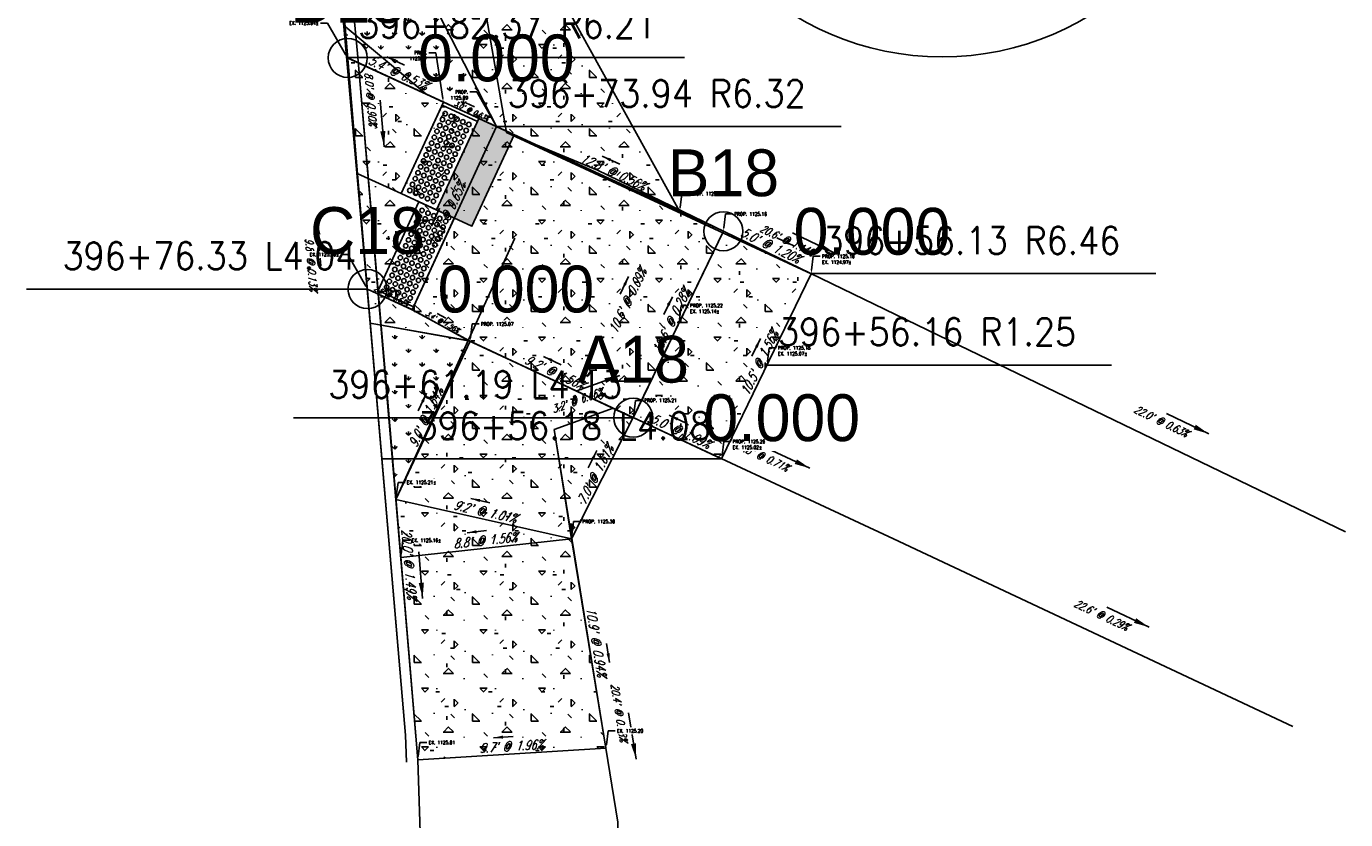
# Model space of a CAD drawing. Extents: x 167754 to 212748, y 396132 to 454338.
# Tile 44 of 150: x 188659 to 188727, y 409060 to 409101. Entities that reach past the tile are written whole.
import ezdxf
from ezdxf import colors
from ezdxf.entities.mleader import LeaderData, LeaderLine
from ezdxf.enums import TextEntityAlignment as Align
from ezdxf.math import Vec2, Vec3

# ---------------------------------------------------------------- set-up
doc = ezdxf.new("R2010")
doc.units = 0
doc.header["$MEASUREMENT"] = 0
doc.layers.get('0').update_dxf_attribs({"linetype": 'CONTINUOUS'})
for name, color, linetype, plot in [('0_3DP_MAT', 181, 'CONTINUOUS', False), ('0_EX. 3DP', 31, 'CONTINUOUS', False), ('0_QUANTITIES_CURB REMOVED', 91, 'CONTINUOUS', False), ('0_QUANTITIES_PAVEMENT REMOVED', 130, 'CONTINUOUS', False), ('SC_SCRATCH-1', 7, 'CONTINUOUS', False), ('SC_SCRATCH-5', 5, 'CONTINUOUS', False)]:
    doc.layers.add(name, color=color, linetype=linetype, plot=plot)
for name, color, linetype in [('0_JLD_PR_3DP', 40, 'CONTINUOUS'), ('PM_P_STOP_LINE', 7, 'CONTINUOUS'), ('PNTDESC', 3, 'CONTINUOUS'), ('PNTELEV', 5, 'CONTINUOUS'), ('PNTNO', 7, 'CONTINUOUS'), ('PNTS', 1, 'CONTINUOUS'), ('PV_P_CURB', 3, 'CONTINUOUS'), ('PV_P_CURB_RAMP', 3, 'CONTINUOUS'), ('PV_P_CURB_RAMP_DOMES', 7, 'CONTINUOUS'), ('PV_P_CURB_RAMP_HATCH', 3, 'CONTINUOUS'), ('PV_P_GRADE_BREAKS', 3, 'CONTINUOUS'), ('SC_SCRATCH-6', 6, 'CONTINUOUS'), ('VG_P_LANDSCAPE', 3, 'CONTINUOUS')]:
    doc.layers.add(name, color=color, linetype=linetype)
doc.styles.add('PTXT', font='TXT')
doc.styles.add('romans', font='romans.shx', dxfattribs={"width": 0.75, "oblique": 22.5})
doc.styles.get("Standard").update_dxf_attribs({"font": 'romans.shx', "width": 0.9})
doc.dimstyles.new('4P', dxfattribs={"dimscale": 4, "dimtxt": 0.14, "dimasz": 0.14, "dimexe": 0.05, "dimexo": 0.05, "dimgap": 0.05, "dimtad": 1, "dimzin": 0, "dimdsep": 46, "dimtxsty": 'romans', "dimcen": 0, "dimdle": 0.1, "dimclrd": 1, "dimclre": 1, "dimclrt": 7, "dimaunit": 1, "dimadec": 4, "dimazin": 0, "dimtfac": 1, "dimtmove": 0, "dimatfit": 2, "dimfxl": 1, "dimtvp": 1, "dimtolj": 1, "dimtzin": 0, "dimarcsym": 0})

# ---------------------------------------------------------------- blocks, each defined once
blk = doc.blocks.new('DOMES_5FT')
for p, q in [((-0.07, 2.499), (-2.069, 2.443)), ((-2.069, 2.443), (-1.929, -2.555)), ((0.07, -2.499), (-0.07, 2.499)), ((-1.929, -2.555), (0.07, -2.499))]:
    blk.add_line(p, q)
for centre in [(-1.725, 2.12), (-1.392, 2.13), (-1.059, 2.139), (-0.727, 2.148), (-0.394, 2.158), (-1.716, 1.788), (-1.706, 1.453), (-1.383, 1.797), (-1.374, 1.462), (-1.05, 1.806), (-1.041, 1.471), (-0.717, 1.816), (-0.708, 1.481), (-0.384, 1.825), (-0.375, 1.49), (-1.697, 1.12), (-1.688, 0.787), (-1.364, 1.129), (-1.355, 0.796), (-1.031, 1.138), (-1.022, 0.806), (-0.698, 1.148), (-0.689, 0.815), (-0.366, 1.157), (-0.356, 0.824), (-1.678, 0.454), (-1.669, 0.121), (-1.346, 0.463), (-1.336, 0.131), (-1.013, 0.473), (-1.003, 0.14), (-0.68, 0.482), (-0.67, 0.149), (-0.347, 0.491), (-0.338, 0.159), (-1.66, -0.212), (-1.65, -0.547), (-1.327, -0.202), (-1.317, -0.537), (-0.994, -0.193), (-0.985, -0.528), (-0.661, -0.184), (-0.652, -0.518), (-0.328, -0.174), (-0.319, -0.509), (-1.641, -0.881), (-1.632, -1.214), (-1.308, -0.872), (-1.299, -1.205), (-0.975, -0.863), (-0.966, -1.196), (-0.642, -0.853), (-0.633, -1.186), (-0.309, -0.844), (-0.3, -1.177), (-1.622, -1.547), (-1.613, -1.88), (-1.289, -1.538), (-1.28, -1.871), (-0.956, -1.528), (-0.947, -1.861), (-0.624, -1.519), (-0.614, -1.852), (-0.291, -1.51), (-0.281, -1.843), (-1.604, -2.213), (-1.271, -2.204), (-0.938, -2.194), (-0.605, -2.185), (-0.272, -2.175)]:
    blk.add_circle(centre, 0.115)
blk = doc.blocks.new('SPT4')
at = {"color": 0, "linetype": 'Continuous'}
blk.add_circle((0, 0), 0.5, dxfattribs=at)
blk = doc.blocks.new('SRVPNO1')
at = {"layer": 'PNTDESC', "style": 'PTXT'}
blk.add_attdef('DESC2', text='', height=1, dxfattribs=at).set_placement((0, -1.75), align=Align.CENTER)
at = {"layer": 'PNTELEV', "style": 'PTXT'}
blk.add_attdef('ELEV2', (1.5, -0.5), '', height=1, dxfattribs=at)
at = {"layer": 'PNTNO', "style": 'PTXT'}
blk.add_attdef('PT#', text='', height=1, dxfattribs=at).set_placement((0, 0.75), align=Align.CENTER)

msp = doc.modelspace()

# ---------------------------------------------------------------- hatches: boundary and pattern name
at = {"layer": 'PM_P_STOP_LINE', "transparency": 33554495}
h = msp.add_hatch(color=256, dxfattribs=at)
h.dxf.hatch_style = 1
h.paths.add_polyline_path([(188682.324, 409095.904), (188684.14, 409095.067), (188681.975, 409090.372), (188680.158, 409091.21)])
at = {"layer": 'PV_P_CURB_RAMP_HATCH', "transparency": 33554495}
h = msp.add_hatch(dxfattribs=at)
h.set_pattern_fill('CONCRE', color=256, scale=3, pattern_type=2)
h.set_pattern_definition([(0, (0, 0), (3, 3), [0.375, -2.625]), (90, (0, 0), (-3, 3), [0.375, -2.625]), (135, (0.375, 0), (-2.999999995, 2e-16), [0.5303301, -3.7123107]), (0, (0.375, 1.6875), (3, 3), [0.375, -2.625]), (45, (0.5625, 1.5), (0, 2.999999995), [0.2651649, -3.9774756]), (135, (0.5625, 1.5), (-2.999999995, 2e-16), [0.2651649, -3.9774756]), (0, (1.5, 2.4375), (3, 3), [0.5303301, -2.4696699]), (45, (1.5, 2.4375), (0, 2.999999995), [0.375, -3.8676408]), (135, (2.0303, 2.4375), (-2.999999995, 2e-16), [0.375, -3.8676408]), (90, (2.0625, 0.75), (-3, 3), [0.375, -2.625]), (45, (2.0625, 0.75), (0, 2.999999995), [0.2651649, -3.9774756]), (135, (2.25, 0.9375), (-2.999999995, 2e-16), [0.2651649, -3.9774756]), (0, (0.375, 0.75), (3, 3), [0.1875, -2.5125]), (0, (2.625, 1.5), (3, 3), [0.1875, -2.5125]), (90, (1.6875, 1.875), (-3, 3), [0.1875, -2.5125]), (135, (2.0625, 0.1875), (-2.999999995, 2e-16), [0.2651649, -3.9774756]), (135, (0.75, 2.25), (-2.999999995, 2e-16), [0.2651649, -3.9774756]), (45, (1.4062, 0.9844), (0, 2.999999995), [0.2651649, -3.9774756]), (90, (1.0312, 0.375), (-3, 3), [0.046875, -2.953125]), (90, (1.172, 1.6406), (-3, 3), [0.046875, -2.953125]), (90, (2.578, 2.1562), (-3, 3), [0.046875, -2.953125]), (90, (2.625, 0.5625), (-3, 3), [0.046875, -2.953125])])
h.paths.add_polyline_path([(188674.925, 409111.681), (188680.716, 409112.642), (188692.623, 409091.151), (188694.867, 409090.119), (188699.368, 409087.943), (188694.778, 409078.45), (188690.244, 409080.559), (188687.079, 409074.354), (188688.838, 409063.619), (188679.193, 409063.018), (188678.073, 409076.358), (188681.875, 409084.479), (188676.76, 409085.399), (188675.467, 409100.617), (188679.6, 409097.161), (188683.232, 409095.486)])

# ---------------------------------------------------------------- linework, layer by layer
at = {"layer": '0_EX. 3DP'}
for points in [[(188673.742, 409118.179, 1125.111), (188674.413, 409111.811, 1125.088), (188675.453, 409100.783, 1125.057), (188676.121, 409092.848, 1124.985), (188676.967, 409083.077, 1124.998), (188678.557, 409064.288, 1124.608)], [(188683.744, 409095.182, 1125.292), (188688.408, 409093.244, 1125.113), (188706.982, 409084.26, 1124.877), (188726.774, 409074.705, 1124.739)], [(188686.197, 409079.951, 1125.279), (188689.219, 409081.04, 1125.065), (188703.583, 409074.347, 1124.953), (188724.07, 409064.731, 1124.887)], [(188689.97, 408992.461, 1126.367), (188689.794, 409032.207, 1125.613), (188689.458, 409059.832, 1125.181), (188686.197, 409079.951, 1125.279)], [(188679.193, 409063.022, 1125.01), (188679.789, 409044.42, 1125.299)]]:
    msp.add_polyline3d(points, dxfattribs=at)
at = {"layer": '0_JLD_PR_3DP'}
for points in [[(188678.342, 409092.047, 1125.033), (188676.088, 409093.087, 1125.02)], [(188678.342, 409092.047, 1125.033), (188681.067, 409090.792, 1125.051)]]:
    msp.add_polyline3d(points, dxfattribs=at)
at = {"layer": '0_QUANTITIES_CURB REMOVED'}
msp.add_lwpolyline([(188678.624, 409062.896), (188678.557, 409064.288), (188677.543, 409076.272), (188676.967, 409083.077), (188676.121, 409092.848), (188675.395, 409101.267), (188674.437, 409111.6)], dxfattribs=at)
at = {"layer": 'PM_P_STOP_LINE'}
msp.add_lwpolyline([(188682.324, 409095.904), (188684.14, 409095.067), (188681.975, 409090.372), (188680.158, 409091.21), (188682.324, 409095.904)], close=True, dxfattribs=at)
at = {"layer": 'PV_P_CURB', "elevation": 1125.18}
msp.add_lwpolyline([(188678.073, 409076.358), (188679.193, 409063.022), (188677.655, 409081.342), (188676.104, 409099.226), (188674.925, 409111.681)], dxfattribs=at)
at = {"layer": 'PV_P_CURB_RAMP'}
for points in [[(188679.6, 409097.161), (188675.467, 409100.617)], [(188683.232, 409095.486), (188675.571, 409099.019)], [(188685.715, 409082.682), (188681.785, 409084.521), (188678.903, 409086.099), (188676.614, 409087.155)], [(188681.875, 409084.479), (188676.76, 409085.399)], [(188685.715, 409082.682), (188690.244, 409080.562)]]:
    msp.add_lwpolyline(points, dxfattribs=at)
at = {"layer": 'PV_P_CURB_RAMP', "elevation": 0.984}
msp.add_lwpolyline([(188694.778, 409078.45), (188699.368, 409087.943)], dxfattribs=at)
at = {"layer": 'PV_P_CURB_RAMP_DOMES', "elevation": 1125.016}
msp.add_lwpolyline([(188678.972, 409086.251), (188677.156, 409087.088)], dxfattribs=at)
at = {"layer": 'PV_P_GRADE_BREAKS', "elevation": 1125.146}
msp.add_lwpolyline([(188690.244, 409080.562), (188694.867, 409090.116)], dxfattribs=at)
at = {"layer": 'SC_SCRATCH-1'}
msp.add_circle((188706.079, 409113.642), 14.582, dxfattribs=at)
at = {"layer": 'SC_SCRATCH-5'}
msp.add_lwpolyline([(188678.972, 409086.251), (188683.232, 409095.486)], dxfattribs=at)

# ---------------------------------------------------------------- block references
at = {"layer": 'PV_P_CURB_RAMP_DOMES', "rotation": 333.6306987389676}
for p in [(188681.206, 409093.48), (188680.019, 409088.521)]:
    msp.add_blockref('DOMES_5FT', p, dxfattribs=at)

# ---------------------------------------------------------------- texts
at = {"layer": '0_3DP_MAT', "style": 'romans', "oblique": 22.5, "width": 0.75}
for s, height, rotation, p in [("12.8' @ 0.56%", 0.48, 335.23932, (188689.116, 409092.948)), ("10.3' @ 0.65%", 0.48, 65.23969, (188680.921, 409090.858)), ("10.6' @ 0.09%", 0.48, 64.18756, (188690.171, 409086.452)), ("2.5' @ 0.63%", 0.24, 335.16354, (188677.791, 409086.698, 562.504)), ("10.6' @ 0.28%", 0.48, 64.18756, (188692.412, 409085.41)), ("3.4' @ 1.56%", 0.24, 331.46019, (188680.404, 409085.369)), ("9.2' @ 1.56%", 0.48, 334.92212, (188686.127, 409082.666)), ("9.0' @ 1.64%", 0.48, 64.91289, (188679.829, 409080.487)), ("22.0' @ 0.63%", 0.4, 334.23011, (188717.226, 409080.203)), ("7.0' @ 1.61%", 0.48, 62.9868, (188688.519, 409077.531)), ("9.2' @ 1.01%", 0.48, 347.45365, (188682.611, 409075.513)), ("22.6' @ 0.29%", 0.4, 334.85601, (188714.166, 409070.263)), ("10.9' @ 0.94%", 0.48, 279.33594, (188688.12, 409069.013)), ("9.7' @ 1.96%", 0.48, 3.54394, (188684.009, 409063.481))]:
    msp.add_text(s, height=height, rotation=rotation, dxfattribs=at).set_placement(p, align=Align.CENTER)
at = {"layer": '0_EX. 3DP', "style": 'romans', "oblique": 22.5, "width": 0.75}
for s, rotation, p in [("8.0' @ 0.90%", 274.81204, (188676.584, 409096.883)), ("20.6' @ 1.14%", 334.18756, (188698.043, 409089.472)), ("9.8' @ 0.13%", 274.94848, (188673.535, 409088.392, -1124.816)), ("3.2' @ 6.66%", 19.817, (188687.437, 409081.248)), ("15.8' @ 0.71%", 335.01653, (188696.739, 409078.419)), ("20.4' @ 0.48%", 279.20675, (188689.323, 409065.4))]:
    msp.add_text(s, height=0.4, rotation=rotation, dxfattribs=at).set_placement(p, align=Align.CENTER)
at = {"layer": 'SC_SCRATCH-6', "width": 0.9}
for s, p in [('396+82.37 R6.21', (188676.14, 409100.719)), ('396+73.94 R6.32', (188683.801, 409097.185))]:
    msp.add_text(s, height=1.4, dxfattribs=at).set_placement(p, align=Align.MIDDLE_LEFT)
msp.add_text('396+61.19 L4.13', height=1.4, dxfattribs=at).set_placement((188689.675, 409082.259), align=Align.MIDDLE_RIGHT)

# ---------------------------------------------------------------- leaders
at = {"layer": '0_3DP_MAT'}
for points, override in [([(188688.644, 409093.971), (188689.552, 409093.552)], {"dimscale": 20, "dimtxt": 0.12, "dimasz": 0.024, "dimdec": 2}), ([(188679.898, 409090.385), (188680.317, 409091.293)], {"dimscale": 20, "dimtxt": 0.12, "dimasz": 0.024, "dimdec": 2}), ([(188690.009, 409087.798), (188689.574, 409086.898)], {"dimscale": 20, "dimtxt": 0.12, "dimasz": 0.024, "dimdec": 2}), ([(188677.536, 409087.219, 562.504), (188677.99, 409087.009, 562.504)], {"dimscale": 5, "dimtxt": 0.12, "dimasz": 0.024, "dimdec": 2}), ([(188692.25, 409086.757), (188691.815, 409085.857)], {"dimscale": 20, "dimtxt": 0.12, "dimasz": 0.024, "dimdec": 2}), ([(188680.191, 409085.901), (188680.63, 409085.662)], {"dimscale": 5, "dimtxt": 0.12, "dimasz": 0.024, "dimdec": 2}), ([(188685.641, 409083.701), (188686.547, 409083.277)], {"dimscale": 20, "dimtxt": 0.12, "dimasz": 0.024, "dimdec": 2}), ([(188679.642, 409081.812), (188679.218, 409080.907)], {"dimscale": 20, "dimtxt": 0.12, "dimasz": 0.024, "dimdec": 2}), ([(188719.756, 409079.732), (188717.594, 409080.776)], {"dimscale": 20, "dimtxt": 0.12, "dimasz": 0.04, "dimdec": 2}), ([(188688.383, 409078.873), (188687.928, 409077.982)], {"dimscale": 20, "dimtxt": 0.12, "dimasz": 0.024, "dimdec": 2}), ([(188681.912, 409076.417), (188682.888, 409076.2)], {"dimscale": 20, "dimtxt": 0.12, "dimasz": 0.024, "dimdec": 2}), ([(188681.726, 409074.661), (188682.72, 409074.771)], {"dimscale": 20, "dimtxt": 0.12, "dimasz": 0.024, "dimdec": 2}), ([(188716.701, 409069.82), (188714.529, 409070.84)], {"dimscale": 20, "dimtxt": 0.12, "dimasz": 0.04, "dimdec": 2}), ([(188689.027, 409068.004), (188688.864, 409068.991)], {"dimscale": 20, "dimtxt": 0.12, "dimasz": 0.024, "dimdec": 2}), ([(188683.086, 409064.156), (188684.084, 409064.218)], {"dimscale": 20, "dimtxt": 0.12, "dimasz": 0.024, "dimdec": 2})]:
    msp.add_leader(points, dimstyle='4P', override=override, dxfattribs=at)
at = {"layer": '0_EX. 3DP'}
for points in [[(188677.468, 409094.45), (188677.266, 409096.842)], [(188674.01, 409090.741, -1124.816), (188674.217, 409088.35, -1124.816)], [(188700.573, 409089), (188698.412, 409090.045)], [(188689.557, 409082.731), (188687.3, 409081.917)], [(188699.307, 409077.968), (188697.132, 409078.981)], [(188679.445, 409071.297), (188679.243, 409073.689)], [(188690.388, 409063.057), (188690.004, 409065.426)]]:
    msp.add_leader(points, dimstyle='4P', override={"dimscale": 20, "dimtxt": 0.12, "dimasz": 0.04, "dimdec": 2}, dxfattribs=at)

# ---------------------------------------------------------------- next in the draw order: leaders
at = {"layer": '0_3DP_MAT'}
ml = msp.add_multileader_mtext('Standard', dxfattribs=at)
ml.set_content('EX. 1125.04±', color=256)
ml.set_leader_properties()
ml.build(insert=Vec2(0, 0))
ml.multileader.update_dxf_attribs({"dogleg_length": 0.36, "arrow_head_size": 0.18})
ctx = ml.context
ctx.base_point, ctx.char_height, ctx.arrow_head_size, ctx.landing_gap_size, ctx.plane_origin = Vec3(188672.342, 409100.793, 0.834), 0.18, 0.18, 0.09, Vec3(188672.432, 409109.9, 0.834)
ctx.text_align_type = 2
notes = []
notes.append((ctx, [(1, (1, 1, 0), (188674.563, 409100.793, 0.834), (-1, 0), 0.36, [(0, [(188675.571, 409099.015, 0.834)], 0, [])])]))
ctx.mtext.insert, ctx.mtext.width, ctx.mtext.defined_height, ctx.mtext.alignment, ctx.mtext.flow_direction = Vec3(188674.113, 409100.883, 0.834), 1.74866, 0.0974, 3, 5
ctx.mtext.has_bg_fill, ctx.mtext.bg_color, ctx.mtext.bg_scale_factor, ctx.mtext.bg_transparency, ctx.mtext.use_window_bg_color = 1, -1027028792, 1.5, 0, 1
ml = msp.add_multileader_mtext('Standard', dxfattribs=at)
ml.set_content('PROP. 1125.09', color=256)
ml.set_leader_properties()
ml.build(insert=Vec2(0, 0))
ml.multileader.update_dxf_attribs({"dogleg_length": 0.36, "arrow_head_size": 0.18})
ctx = ml.context
ctx.base_point, ctx.char_height, ctx.arrow_head_size, ctx.landing_gap_size, ctx.plane_origin = Vec3(188680.759, 409097.26, 0.882), 0.18, 0.18, 0.09, Vec3(188680.093, 409106.366, 0.882)
ctx.text_align_type = 2
notes.append((ctx, [(1, (1, 1, 0), (188682.224, 409097.26, 0.882), (-1, 0), 0.36, [(0, [(188683.232, 409095.482, 0.882)], 0, [])])]))
ctx.mtext.insert, ctx.mtext.width, ctx.mtext.defined_height, ctx.mtext.alignment, ctx.mtext.flow_direction = Vec3(188681.774, 409097.35, 0.882), 1.04562, 0.0974, 3, 5
ctx.mtext.has_bg_fill, ctx.mtext.bg_color, ctx.mtext.bg_scale_factor, ctx.mtext.bg_transparency, ctx.mtext.use_window_bg_color = 1, -1027028792, 1.5, 0, 1
ml = msp.add_multileader_mtext('Standard', dxfattribs=at)
ml.set_content('PROP. 1125.16', color=256)
ml.set_leader_properties()
ml.build(insert=Vec2(0, 0))
ml.multileader.update_dxf_attribs({"dogleg_length": 0.36, "arrow_head_size": 0.18})
ctx = ml.context
ctx.base_point, ctx.char_height, ctx.arrow_head_size, ctx.landing_gap_size, ctx.plane_origin = Vec3(188695.334, 409091.006, 0.954), 0.18, 0.18, 0.09, Vec3(188691.728, 409101, 0.954)
notes.append((ctx, [(0, (1, 1, 0), (188694.974, 409091.006, 0.954), (1, 0), 0.36, [(0, [(188694.867, 409090.116, 0.954)], 0, [])])]))
ctx.mtext.insert, ctx.mtext.width, ctx.mtext.flow_direction = Vec3(188695.424, 409091.096, 0.954), 2.18773, 5
ctx.mtext.has_bg_fill, ctx.mtext.bg_color, ctx.mtext.bg_scale_factor, ctx.mtext.bg_transparency, ctx.mtext.use_window_bg_color = 1, -1027028792, 1.5, 0, 1
ml = msp.add_multileader_mtext('Standard', dxfattribs=at)
ml.set_content('EX. 1125.00±', color=256)
ml.set_leader_properties()
ml.build(insert=Vec2(0, 0))
ml.multileader.update_dxf_attribs({"dogleg_length": 0.36, "arrow_head_size": 0.18})
ctx = ml.context
ctx.base_point, ctx.char_height, ctx.arrow_head_size, ctx.landing_gap_size, ctx.plane_origin = Vec3(188673.385, 409088.929, 0.794), 0.18, 0.18, 0.09, Vec3(188673.475, 409098.035, 0.794)
ctx.text_align_type = 2
notes.append((ctx, [(1, (1, 1, 0), (188675.606, 409088.929, 0.794), (-1, 0), 0.36, [(0, [(188676.614, 409087.151, 0.794)], 0, [])])]))
ctx.mtext.insert, ctx.mtext.width, ctx.mtext.defined_height, ctx.mtext.alignment, ctx.mtext.flow_direction = Vec3(188675.156, 409089.019, 0.794), 1.74866, 0.0974, 3, 5
ctx.mtext.has_bg_fill, ctx.mtext.bg_color, ctx.mtext.bg_scale_factor, ctx.mtext.bg_transparency, ctx.mtext.use_window_bg_color = 1, -1027028792, 1.5, 0, 1
ml = msp.add_multileader_mtext('Standard', dxfattribs=at)
ml.set_content('PROP. 1125.10\\PEX. 1124.97±', color=256)
ml.set_leader_properties()
ml.build(insert=Vec2(0, 0))
ml.multileader.update_dxf_attribs({"dogleg_length": 0.36, "arrow_head_size": 0.18})
ctx = ml.context
ctx.base_point, ctx.char_height, ctx.arrow_head_size, ctx.landing_gap_size, ctx.plane_origin = Vec3(188699.836, 409088.833, 0.984), 0.18, 0.18, 0.09, Vec3(188696.229, 409098.827, 0.984)
notes.append((ctx, [(0, (1, 1, 0), (188699.476, 409088.833, 0.984), (1, 0), 0.36, [(0, [(188699.368, 409087.943, 0.984)], 0, [])])]))
ctx.mtext.insert, ctx.mtext.width, ctx.mtext.flow_direction = Vec3(188699.926, 409088.923, 0.984), 2.18773, 5
ctx.mtext.has_bg_fill, ctx.mtext.bg_color, ctx.mtext.bg_scale_factor, ctx.mtext.bg_transparency, ctx.mtext.use_window_bg_color = 1, -1027028792, 1.5, 0, 1
ml = msp.add_multileader_mtext('Standard', dxfattribs=at)
ml.set_content('PROP. 1125.07', color=256)
ml.set_leader_properties()
ml.build(insert=Vec2(0, 0))
ml.multileader.update_dxf_attribs({"dogleg_length": 0.36, "arrow_head_size": 0.18})
ctx = ml.context
ctx.base_point, ctx.char_height, ctx.arrow_head_size, ctx.landing_gap_size, ctx.plane_origin = Vec3(188682.342, 409085.366, 0.856), 0.18, 0.18, 0.09, Vec3(188678.736, 409095.359, 0.856)
notes.append((ctx, [(0, (1, 1, 0), (188681.982, 409085.366, 0.856), (1, 0), 0.36, [(0, [(188681.875, 409084.475, 0.856)], 0, [])])]))
ctx.mtext.insert, ctx.mtext.width, ctx.mtext.flow_direction = Vec3(188682.432, 409085.456, 0.856), 2.18773, 5
ctx.mtext.has_bg_fill, ctx.mtext.bg_color, ctx.mtext.bg_scale_factor, ctx.mtext.bg_transparency, ctx.mtext.use_window_bg_color = 1, -1027028792, 1.5, 0, 1
ml = msp.add_multileader_mtext('Standard', dxfattribs=at)
ml.set_content('PROP. 1125.18\\PEX. 1125.07±', color=256)
ml.set_leader_properties()
ml.build(insert=Vec2(0, 0))
ml.multileader.update_dxf_attribs({"dogleg_length": 0.36, "arrow_head_size": 0.18})
ctx = ml.context
ctx.base_point, ctx.char_height, ctx.arrow_head_size, ctx.landing_gap_size, ctx.plane_origin = Vec3(188697.569, 409084.144, 0.984), 0.18, 0.18, 0.09, Vec3(188693.962, 409094.138, 0.984)
notes.append((ctx, [(0, (1, 1, 0), (188697.209, 409084.144, 0.984), (1, 0), 0.36, [(0, [(188697.101, 409083.254, 0.984)], 0, [])])]))
ctx.mtext.insert, ctx.mtext.width, ctx.mtext.flow_direction = Vec3(188697.659, 409084.234, 0.984), 2.18773, 5
ctx.mtext.has_bg_fill, ctx.mtext.bg_color, ctx.mtext.bg_scale_factor, ctx.mtext.bg_transparency, ctx.mtext.use_window_bg_color = 1, -1027028792, 1.5, 0, 1
ml = msp.add_multileader_mtext('Standard', dxfattribs=at)
ml.set_content('PROP. 1125.21', color=256)
ml.set_leader_properties()
ml.build(insert=Vec2(0, 0))
ml.multileader.update_dxf_attribs({"dogleg_length": 0.36, "arrow_head_size": 0.18})
ctx = ml.context
ctx.base_point, ctx.char_height, ctx.arrow_head_size, ctx.landing_gap_size, ctx.plane_origin = Vec3(188690.712, 409081.449, 0.984), 0.18, 0.18, 0.09, Vec3(188687.105, 409091.443, 0.984)
notes.append((ctx, [(0, (1, 1, 0), (188690.352, 409081.449, 0.984), (1, 0), 0.36, [(0, [(188690.244, 409080.559, 0.984)], 0, [])])]))
ctx.mtext.insert, ctx.mtext.width, ctx.mtext.flow_direction = Vec3(188690.802, 409081.539, 0.984), 2.18773, 5
ctx.mtext.has_bg_fill, ctx.mtext.bg_color, ctx.mtext.bg_scale_factor, ctx.mtext.bg_transparency, ctx.mtext.use_window_bg_color = 1, -1027028792, 1.5, 0, 1
ml = msp.add_multileader_mtext('Standard', dxfattribs=at)
ml.set_content('PROP. 1125.26\\PEX. 1125.02±', color=256)
ml.set_leader_properties()
ml.build(insert=Vec2(0, 0))
ml.multileader.update_dxf_attribs({"dogleg_length": 0.36, "arrow_head_size": 0.18})
ctx = ml.context
ctx.base_point, ctx.char_height, ctx.arrow_head_size, ctx.landing_gap_size, ctx.plane_origin = Vec3(188695.246, 409079.34, 0.984), 0.18, 0.18, 0.09, Vec3(188691.639, 409089.334, 0.984)
notes.append((ctx, [(0, (1, 1, 0), (188694.886, 409079.34, 0.984), (1, 0), 0.36, [(0, [(188694.778, 409078.45, 0.984)], 0, [])])]))
ctx.mtext.insert, ctx.mtext.width, ctx.mtext.flow_direction = Vec3(188695.336, 409079.43, 0.984), 2.18773, 5
ctx.mtext.has_bg_fill, ctx.mtext.bg_color, ctx.mtext.bg_scale_factor, ctx.mtext.bg_transparency, ctx.mtext.use_window_bg_color = 1, -1027028792, 1.5, 0, 1
ml = msp.add_multileader_mtext('Standard', dxfattribs=at)
ml.set_content('EX. 1125.21±', color=256)
ml.set_leader_properties()
ml.build(insert=Vec2(0, 0))
ml.multileader.update_dxf_attribs({"dogleg_length": 0.36, "arrow_head_size": 0.18})
ctx = ml.context
ctx.base_point, ctx.char_height, ctx.arrow_head_size, ctx.landing_gap_size, ctx.plane_origin = Vec3(188678.541, 409077.245, 1.003), 0.18, 0.18, 0.09, Vec3(188674.934, 409087.239, 1.003)
notes.append((ctx, [(0, (1, 1, 0), (188678.181, 409077.245, 1.003), (1, 0), 0.36, [(0, [(188678.073, 409076.355, 1.003)], 0, [])])]))
ctx.mtext.insert, ctx.mtext.width, ctx.mtext.flow_direction = Vec3(188678.631, 409077.335, 1.003), 2.18773, 5
ctx.mtext.has_bg_fill, ctx.mtext.bg_color, ctx.mtext.bg_scale_factor, ctx.mtext.bg_transparency, ctx.mtext.use_window_bg_color = 1, -1027028792, 1.5, 0, 1
ml = msp.add_multileader_mtext('Standard', dxfattribs=at)
ml.set_content('PROP. 1125.30', color=256)
ml.set_leader_properties()
ml.build(insert=Vec2(0, 0))
ml.multileader.update_dxf_attribs({"dogleg_length": 0.36, "arrow_head_size": 0.18})
ctx = ml.context
ctx.base_point, ctx.char_height, ctx.arrow_head_size, ctx.landing_gap_size, ctx.plane_origin = Vec3(188687.547, 409075.241, 1.096), 0.18, 0.18, 0.09, Vec3(188683.94, 409085.235, 1.096)
notes.append((ctx, [(0, (1, 1, 0), (188687.187, 409075.241, 1.096), (1, 0), 0.36, [(0, [(188687.079, 409074.351, 1.096)], 0, [])])]))
ctx.mtext.insert, ctx.mtext.width, ctx.mtext.flow_direction = Vec3(188687.637, 409075.331, 1.096), 2.18773, 5
ctx.mtext.has_bg_fill, ctx.mtext.bg_color, ctx.mtext.bg_scale_factor, ctx.mtext.bg_transparency, ctx.mtext.use_window_bg_color = 1, -1027028792, 1.5, 0, 1
ml = msp.add_multileader_mtext('Standard', dxfattribs=at)
ml.set_content('EX. 1125.16±', color=256)
ml.set_leader_properties()
ml.build(insert=Vec2(0, 0))
ml.multileader.update_dxf_attribs({"dogleg_length": 0.36, "arrow_head_size": 0.18})
ctx = ml.context
ctx.base_point, ctx.char_height, ctx.arrow_head_size, ctx.landing_gap_size, ctx.plane_origin = Vec3(188678.79, 409074.276, 0.959), 0.18, 0.18, 0.09, Vec3(188675.183, 409084.27, 0.959)
notes.append((ctx, [(0, (1, 1, 0), (188678.43, 409074.276, 0.959), (1, 0), 0.36, [(0, [(188678.322, 409073.386, 0.959)], 0, [])])]))
ctx.mtext.insert, ctx.mtext.width, ctx.mtext.flow_direction = Vec3(188678.88, 409074.366, 0.959), 2.18773, 5
ctx.mtext.has_bg_fill, ctx.mtext.bg_color, ctx.mtext.bg_scale_factor, ctx.mtext.bg_transparency, ctx.mtext.use_window_bg_color = 1, -1027028792, 1.5, 0, 1
ml = msp.add_multileader_mtext('Standard', dxfattribs=at)
ml.set_content('EX. 1125.20', color=256)
ml.set_leader_properties()
ml.build(insert=Vec2(0, 0))
ml.multileader.update_dxf_attribs({"dogleg_length": 0.36, "arrow_head_size": 0.18})
ctx = ml.context
ctx.base_point, ctx.char_height, ctx.arrow_head_size, ctx.landing_gap_size, ctx.plane_origin = Vec3(188689.312, 409064.507, 0.994), 0.18, 0.18, 0.09, Vec3(188685.705, 409074.5, 0.994)
notes.append((ctx, [(0, (1, 1, 0), (188688.952, 409064.507, 0.994), (1, 0), 0.36, [(0, [(188688.844, 409063.616, 0.994)], 0, [])])]))
ctx.mtext.insert, ctx.mtext.width, ctx.mtext.defined_height, ctx.mtext.flow_direction = Vec3(188689.402, 409064.597, 0.994), 1.55147, 0.191, 5
ctx.mtext.has_bg_fill, ctx.mtext.bg_color, ctx.mtext.bg_scale_factor, ctx.mtext.bg_transparency, ctx.mtext.use_window_bg_color = 1, -1027028792, 1.5, 0, 1
ml = msp.add_multileader_mtext('Standard', dxfattribs=at)
ml.set_content('EX. 1125.01', color=256)
ml.set_leader_properties()
ml.build(insert=Vec2(0, 0))
ml.multileader.update_dxf_attribs({"dogleg_length": 0.36, "arrow_head_size": 0.18})
ctx = ml.context
ctx.base_point, ctx.char_height, ctx.arrow_head_size, ctx.landing_gap_size, ctx.plane_origin = Vec3(188679.661, 409063.909, 0.804), 0.18, 0.18, 0.09, Vec3(188676.054, 409073.902, 0.804)
notes.append((ctx, [(0, (1, 1, 0), (188679.301, 409063.909, 0.804), (1, 0), 0.36, [(0, [(188679.193, 409063.018, 0.804)], 0, [])])]))
ctx.mtext.insert, ctx.mtext.width, ctx.mtext.defined_height, ctx.mtext.flow_direction = Vec3(188679.751, 409063.999, 0.804), 1.55147, 0.191, 5
ctx.mtext.has_bg_fill, ctx.mtext.bg_color, ctx.mtext.bg_scale_factor, ctx.mtext.bg_transparency, ctx.mtext.use_window_bg_color = 1, -1027028792, 1.5, 0, 1
for ctx, leaders in notes:
    for number, flags, end, landing, length, lines in leaders:
        leader = LeaderData()
        leader.index, (leader.has_last_leader_line, leader.has_dogleg_vector, leader.attachment_direction) = number, flags
        leader.last_leader_point, leader.dogleg_vector, leader.dogleg_length = Vec3(end), Vec3(landing), length
        for number, points, colour, breaks in lines:
            line = LeaderLine()
            line.index, line.vertices, line.color, line.breaks = number, Vec3.list(points), colors.encode_raw_color(colour), breaks
            leader.lines.append(line)
        ctx.leaders.append(leader)

# ---------------------------------------------------------------- next in the draw order: hatches: boundary and pattern name
at = {"layer": 'VG_P_LANDSCAPE', "transparency": 33554559}
h = msp.add_hatch(dxfattribs=at)
h.set_pattern_fill('GRASS', color=256)
h.paths.add_polyline_path([(188679.6, 409097.161), (188676.015, 409100.158), (188674.925, 409111.681), (188683.232, 409095.482)])
h = msp.add_hatch(dxfattribs=at)
h.set_pattern_fill('GRASS', color=256)
h.paths.add_polyline_path([(188678.073, 409076.358), (188681.875, 409084.479), (188677.33, 409085.296), (188677.311, 409085.299)])

# ---------------------------------------------------------------- next in the draw order: linework, layer by layer
at = {"layer": '0_3DP_MAT'}
msp.add_polyline3d([(188681.875, 409084.479, 1125.069), (188678.901, 409086.096, 1125.016)], dxfattribs=at)
at = {"layer": '0_JLD_PR_3DP', "color": 40}
for points in [[(188680.724, 409112.643, 1125.79), (188692.623, 409091.154, 1125.146)], [(188683.232, 409095.486, 1125.088), (188674.925, 409111.681, 1125.6)], [(188683.232, 409095.486, 1125.088), (188678.901, 409086.096, 1125.016)], [(188694.867, 409090.119, 1125.16), (188683.232, 409095.486, 1125.088)], [(188676.614, 409087.155, 1125), (188678.901, 409086.096, 1125.016)], [(188678.073, 409076.358, 1125.209), (188681.785, 409084.521, 1125.07)], [(188677.516, 409082.992, 1125.308), (188679.193, 409063.022, 1125.01)], [(188687.079, 409074.354, 1125.302), (188690.244, 409080.562, 1125.21)], [(188678.073, 409076.358, 1125.209), (188687.079, 409074.354, 1125.302)], [(188678.322, 409073.389, 1125.165), (188687.079, 409074.354, 1125.302)], [(188688.844, 409063.62, 1125.199), (188687.079, 409074.354, 1125.302)], [(188679.193, 409063.022, 1125.01), (188688.844, 409063.62, 1125.199)]]:
    msp.add_polyline3d(points, dxfattribs=at)
at = {"layer": '0_JLD_PR_3DP'}
for points in [[(188680.508, 409096.742, 1125.07), (188678.342, 409092.047, 1125.033)], [(188694.867, 409090.119, 1125.16), (188699.368, 409087.943, 1125.1)], [(188681.875, 409084.479, 1125.069), (188690.244, 409080.562, 1125.213)], [(188694.778, 409078.45, 1125.264), (188690.244, 409080.562, 1125.21)]]:
    msp.add_polyline3d(points, dxfattribs=at)
at = {"layer": 'PNTS'}
for p in [(188675.603, 409099.004), (188694.867, 409090.116), (188676.614, 409087.155), (188690.244, 409080.559)]:
    msp.add_point(p, dxfattribs=at)
at = {"layer": 'PV_P_CURB'}
msp.add_lwpolyline([(188674.437, 409111.6), (188676.76, 409085.399), (188677.543, 409076.272)], dxfattribs=at)
at = {"layer": 'PV_P_CURB_RAMP'}
for points, elevation in [([(188680.716, 409112.642), (188692.623, 409091.151)], 1.584), ([(188692.623, 409091.151), (188694.867, 409090.119)], 0.94), ([(188690.244, 409080.559), (188694.867, 409090.119)], 0.984), ([(188694.867, 409090.116), (188699.368, 409087.943)], 0.954), ([(188679.193, 409063.018), (188678.073, 409076.358), (188681.875, 409084.479)], 0.804), ([(188681.875, 409084.479), (188690.244, 409080.559)], 1125.062), ([(188688.844, 409063.62), (188687.079, 409074.354), (188690.244, 409080.562)], 1125.199), ([(188678.073, 409076.358), (188687.079, 409074.354)], 0.804), ([(188679.193, 409063.022), (188688.844, 409063.62)], 1125.01)]:
    msp.add_lwpolyline(points, dxfattribs=dict(at, elevation=elevation))
for points in [[(188683.232, 409095.486), (188674.925, 409111.681)], [(188683.232, 409095.486), (188692.623, 409091.154)], [(188690.244, 409080.562), (188694.778, 409078.45)]]:
    msp.add_lwpolyline(points, dxfattribs=at)
at = {"layer": 'SC_SCRATCH-5', "elevation": 1125.146}
for points in [[(188692.618, 409091.142), (188680.724, 409112.643)], [(188683.232, 409095.486), (188674.925, 409111.681)]]:
    msp.add_lwpolyline(points, dxfattribs=at)
at = {"layer": 'SC_SCRATCH-5'}
for points in [[(188678.972, 409086.251), (188683.232, 409095.486)], [(188678.073, 409076.358), (188684.167, 409089.758)], [(188681.785, 409084.521), (188676.76, 409085.399)]]:
    msp.add_lwpolyline(points, dxfattribs=at)

# ---------------------------------------------------------------- next in the draw order: block references
at = {"layer": 'PNTS', "xscale": 2, "yscale": 2, "zscale": 2}
for p in [(188675.603, 409099.004), (188676.614, 409087.155), (188690.244, 409080.559)]:
    msp.add_blockref('SPT4', p, dxfattribs=at)
at = {"layer": 'PNTS', "xscale": 2.4, "yscale": 2.4, "zscale": 2.4}
for p, values in [((188676.614, 409087.155), {'PT#': 'C18', 'ELEV2': '0.000'}), ((188690.244, 409080.559), {'PT#': 'A18', 'ELEV2': '0.000'})]:
    msp.add_blockref('SRVPNO1', p, dxfattribs=at).add_auto_attribs(values)

# ---------------------------------------------------------------- next in the draw order: texts
at = {"layer": '0_3DP_MAT', "style": 'romans', "oblique": 22.5, "width": 0.75}
for s, height, rotation, p in [("3.0' @ 0.63%", 0.24, 335.23932, (188681.903, 409096.186, 562.539)), ("5.0' @ 1.20%", 0.48, 334.19557, (188697.187, 409089.175)), ("5.0' @ 1.09%", 0.48, 335.01551, (188692.579, 409079.651)), ("20.0' @ 1.49%", 0.48, 274.80021, (188678.514, 409073.02)), ("8.8' @ 1.56%", 0.48, 6.28851, (188682.683, 409074.031))]:
    msp.add_text(s, height=height, rotation=rotation, dxfattribs=at).set_placement(p, align=Align.CENTER)
at = {"layer": '0_3DP_MAT', "color": 211, "style": 'romans', "oblique": 22.5, "width": 0.75}
msp.add_text("10.5' @ 1.56%", height=0.48, rotation=64.19557, dxfattribs=at).set_placement((188696.929, 409083.266), align=Align.CENTER)
at = {"layer": 'SC_SCRATCH-6', "width": 0.9}
for s, p in [('396+56.13 R6.46', (188699.938, 409089.646)), ('396+56.16 R1.25', (188697.671, 409084.957))]:
    msp.add_text(s, height=1.4, dxfattribs=at).set_placement(p, align=Align.MIDDLE_LEFT)
for s, p in [('396+76.33 L4.04', (188676.045, 409088.851)), ('396+56.18 L4.08', (188694.209, 409080.146))]:
    msp.add_text(s, height=1.4, dxfattribs=at).set_placement(p, align=Align.MIDDLE_RIGHT)

# ---------------------------------------------------------------- next in the draw order: leaders
at = {"layer": '0_3DP_MAT'}
for points, override in [([(188681.656, 409096.703, 562.539), (188682.11, 409096.494, 562.539)], {"dimscale": 5, "dimtxt": 0.12, "dimasz": 0.024, "dimdec": 2}), ([(188698.512, 409089.347), (188697.611, 409089.782)], {"dimscale": 20, "dimtxt": 0.12, "dimasz": 0.024, "dimdec": 2}), ([(188692.088, 409080.687), (188692.994, 409080.264)], {"dimscale": 20, "dimtxt": 0.12, "dimasz": 0.024, "dimdec": 2})]:
    msp.add_leader(points, dimstyle='4P', override=override, dxfattribs=at)
at = {"layer": '0_3DP_MAT', "color": 211}
msp.add_leader([(188696.768, 409084.613), (188696.333, 409083.712)], dimstyle='4P', override={"dimscale": 20, "dimtxt": 0.12, "dimasz": 0.024, "dimdec": 2}, dxfattribs=at)
at = {"layer": 'SC_SCRATCH-6', "has_arrowhead": 0}
for points in [[(188683.232, 409095.482), (188683.241, 409095.485), (188700.901, 409095.485)], [(188699.368, 409087.943), (188699.378, 409087.946), (188717.038, 409087.946)], [(188676.614, 409087.155), (188676.605, 409087.151), (188659.125, 409087.151)], [(188697.101, 409083.254), (188697.111, 409083.257), (188714.771, 409083.257)], [(188690.244, 409080.562), (188690.235, 409080.559), (188672.815, 409080.559)], [(188694.778, 409078.45), (188694.769, 409078.446), (188677.349, 409078.446)]]:
    msp.add_leader(points, dimstyle='4P', override={"dimscale": 20, "dimasz": 0.1}, dxfattribs=at)

# ---------------------------------------------------------------- next in the draw order: leaders
at = {"layer": '0_3DP_MAT'}
ml = msp.add_multileader_mtext('Standard', dxfattribs=at)
ml.set_content('PROP. 1125.07', color=256)
ml.set_leader_properties()
ml.build(insert=Vec2(0, 0))
ml.multileader.update_dxf_attribs({"dogleg_length": 0.36, "arrow_head_size": 0.18})
ctx = ml.context
ctx.base_point, ctx.char_height, ctx.arrow_head_size, ctx.landing_gap_size, ctx.plane_origin = Vec3(188678.648, 409099.271, 1125.952), 0.18, 0.18, 0.09, Vec3(188677.368, 409107.623, 1125.952)
ctx.text_align_type = 2
notes = []
notes.append((ctx, [(1, (1, 1, 0), (188680.121, 409099.271, 1125.952), (-1, 0), 0.36, [(0, [(188680.508, 409096.738, 1125.952)], 0, [])])]))
ctx.mtext.insert, ctx.mtext.width, ctx.mtext.defined_height, ctx.mtext.alignment, ctx.mtext.flow_direction = Vec3(188679.671, 409099.361, 1125.952), 1.04562, 0.0974, 3, 5
ctx.mtext.has_bg_fill, ctx.mtext.bg_color, ctx.mtext.bg_scale_factor, ctx.mtext.bg_transparency, ctx.mtext.use_window_bg_color = 1, -1027028792, 1.5, 0, 1
ml = msp.add_multileader_mtext('Standard', dxfattribs=at)
ml.set_content('PROP. 1125.15', color=256)
ml.set_leader_properties()
ml.build(insert=Vec2(0, 0))
ml.multileader.update_dxf_attribs({"dogleg_length": 0.36, "arrow_head_size": 0.18})
ctx = ml.context
ctx.base_point, ctx.char_height, ctx.arrow_head_size, ctx.landing_gap_size, ctx.plane_origin = Vec3(188693.09, 409092.041, 0.94), 0.18, 0.18, 0.09, Vec3(188689.484, 409102.035, 0.94)
notes.append((ctx, [(0, (1, 1, 0), (188692.73, 409092.041, 0.94), (1, 0), 0.36, [(0, [(188692.623, 409091.151, 0.94)], 0, [])])]))
ctx.mtext.insert, ctx.mtext.width, ctx.mtext.flow_direction = Vec3(188693.18, 409092.131, 0.94), 2.18773, 5
ctx.mtext.has_bg_fill, ctx.mtext.bg_color, ctx.mtext.bg_scale_factor, ctx.mtext.bg_transparency, ctx.mtext.use_window_bg_color = 1, -1027028792, 1.5, 0, 1
ml = msp.add_multileader_mtext('Standard', dxfattribs=at)
ml.set_content('PROP. 1125.22\\PEX. 1125.14±', color=256)
ml.set_leader_properties()
ml.build(insert=Vec2(0, 0))
ml.multileader.update_dxf_attribs({"dogleg_length": 0.36, "arrow_head_size": 0.18})
ctx = ml.context
ctx.base_point, ctx.char_height, ctx.arrow_head_size, ctx.landing_gap_size, ctx.plane_origin = Vec3(188693.066, 409086.314, -1123.222), 0.18, 0.18, 0.09, Vec3(188689.459, 409096.307, -1123.222)
notes.append((ctx, [(0, (1, 1, 0), (188692.706, 409086.314, -1123.222), (1, 0), 0.36, [(0, [(188692.598, 409085.423, -1123.222)], 0, [])])]))
ctx.mtext.insert, ctx.mtext.width, ctx.mtext.flow_direction = Vec3(188693.156, 409086.404, -1123.222), 2.18773, 5
ctx.mtext.has_bg_fill, ctx.mtext.bg_color, ctx.mtext.bg_scale_factor, ctx.mtext.bg_transparency, ctx.mtext.use_window_bg_color = 1, -1027028792, 1.5, 0, 1
for ctx, leaders in notes:
    for number, flags, end, landing, length, lines in leaders:
        leader = LeaderData()
        leader.index, (leader.has_last_leader_line, leader.has_dogleg_vector, leader.attachment_direction) = number, flags
        leader.last_leader_point, leader.dogleg_vector, leader.dogleg_length = Vec3(end), Vec3(landing), length
        for number, points, colour, breaks in lines:
            line = LeaderLine()
            line.index, line.vertices, line.color, line.breaks = number, Vec3.list(points), colors.encode_raw_color(colour), breaks
            leader.lines.append(line)
        ctx.leaders.append(leader)

# ---------------------------------------------------------------- next in the draw order: linework, layer by layer
msp.add_polyline3d([(188683.232, 409095.486, 1125.088), (188680.508, 409096.742, 1125.069), (188675.571, 409099.015, 1125.04)], dxfattribs=at)
at = {"layer": '0_JLD_PR_3DP', "color": 40}
msp.add_polyline3d([(188690.244, 409080.562, 1125.21), (188694.867, 409090.119, 1125.16)], dxfattribs=at)
at = {"layer": '0_QUANTITIES_PAVEMENT REMOVED', "elevation": 1125.01}
msp.add_lwpolyline([(188688.844, 409063.62), (188687.079, 409074.351), (188686.197, 409079.951), (188689.219, 409081.04), (188694.778, 409078.45), (188699.368, 409087.943), (188683.744, 409095.182), (188680.724, 409112.643), (188674.925, 409111.681), (188676.104, 409099.226), (188678.073, 409076.355), (188679.193, 409063.018), (188688.844, 409063.62)], dxfattribs=at)

# ---------------------------------------------------------------- next in the draw order: block references
at = {"layer": 'PNTS', "xscale": 2.4, "yscale": 2.4, "zscale": 2.4}
for p, values in [((188675.603, 409099.004), {'PT#': 'D18', 'ELEV2': '0.000'}), ((188694.867, 409090.116), {'PT#': 'B18', 'ELEV2': '0.000'})]:
    msp.add_blockref('SRVPNO1', p, dxfattribs=at).add_auto_attribs(values)
at = {"layer": 'PNTS', "xscale": 2, "yscale": 2, "zscale": 2}
msp.add_blockref('SPT4', (188694.867, 409090.116), dxfattribs=at)

# ---------------------------------------------------------------- next in the draw order: texts
at = {"layer": '0_3DP_MAT', "style": 'romans', "oblique": 22.5, "width": 0.75}
msp.add_text("5.4' @ 0.53%", height=0.48, rotation=335.27417, dxfattribs=at).set_placement((188678.106, 409098.024), align=Align.CENTER)

# ---------------------------------------------------------------- next in the draw order: leaders
at = {"layer": '0_3DP_MAT'}
msp.add_leader([(188677.61, 409099.058), (188678.519, 409098.639)], dimstyle='4P', override={"dimscale": 20, "dimtxt": 0.12, "dimasz": 0.024, "dimdec": 2}, dxfattribs=at)
at = {"layer": 'SC_SCRATCH-6', "has_arrowhead": 0}
msp.add_leader([(188675.571, 409099.015), (188675.58, 409099.019), (188692.88, 409099.019)], dimstyle='4P', override={"dimscale": 20, "dimasz": 0.1}, dxfattribs=at)

doc.saveas('drawing.dxf')
